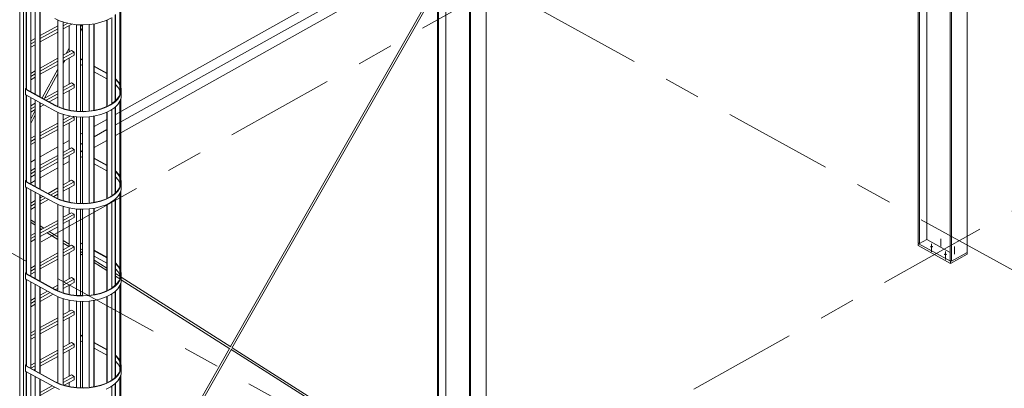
# Model space of a CAD drawing. Header units: millimetres. Extents: x -260 to 160, y -50 to 247.
# Tile 58 of 74: x 14 to 41, y 18 to 28. Entities that reach past the tile are written whole.
import ezdxf

# ---------------------------------------------------------------- set-up
doc = ezdxf.new("R2010")
doc.units = ezdxf.units.MM
for name, pattern in [('XKITLINE00', [0]), ('XKITLINE02', [4, 2, -2]), ('XKITLINE03', [6, 3, -1, 1, -1])]:
    doc.linetypes.add(name, pattern=pattern)
for name, color, linetype, lineweight in [('Element', 2, 'Continuous', 0), ('Spoina', 1, 'Continuous', 0), ('Śruba', 3, 'Continuous', 0)]:
    doc.layers.add(name, color=color, linetype=linetype, lineweight=lineweight)

msp = doc.modelspace()

# ---------------------------------------------------------------- hatches: boundary and pattern name
at = {"layer": 'Śruba'}
for points in [[(38.833, 22.006), (38.826, 22.007), (38.819, 22.009), (38.813, 22.012), (38.808, 22.015), (38.805, 22.019), (38.802, 22.023), (38.802, 22.027), (38.802, 22.031), (38.805, 22.036), (38.808, 22.039), (38.813, 22.043), (38.819, 22.045), (38.826, 22.047), (38.833, 22.049), (38.841, 22.049), (38.849, 22.049), (38.856, 22.047), (38.863, 22.045), (38.869, 22.043), (38.874, 22.039), (38.877, 22.036), (38.88, 22.031), (38.88, 22.027), (38.88, 22.023), (38.877, 22.019), (38.874, 22.015), (38.869, 22.012), (38.863, 22.009), (38.856, 22.007), (38.849, 22.006), (38.841, 22.005)], [(39.214, 21.796), (39.206, 21.798), (39.2, 21.8), (39.194, 21.802), (39.189, 21.806), (39.185, 21.809), (39.183, 21.813), (39.182, 21.818), (39.183, 21.822), (39.185, 21.826), (39.189, 21.83), (39.194, 21.833), (39.2, 21.836), (39.206, 21.838), (39.214, 21.839), (39.221, 21.84), (39.229, 21.839), (39.237, 21.838), (39.243, 21.836), (39.249, 21.833), (39.254, 21.83), (39.258, 21.826), (39.26, 21.822), (39.261, 21.818), (39.26, 21.813), (39.258, 21.809), (39.254, 21.806), (39.249, 21.802), (39.243, 21.8), (39.237, 21.798), (39.229, 21.796), (39.221, 21.796)]]:
    msp.add_hatch(color=256, dxfattribs=at).paths.add_polyline_path(points, flags=17)

# ---------------------------------------------------------------- linework, layer by layer
at = {"layer": 'Element', "linetype": 'XKITLINE00', "lineweight": 0}
for p, q in [((39.815, 55.835), (39.815, 21.868)), ((39.355, 21.646), (39.355, 55.597)), ((39.387, 55.58), (39.387, 21.629)), ((26.614, 47.953), (26.614, 14.47)), ((26.155, 14.248), (26.155, 47.715)), ((26.187, 47.697), (26.187, 14.231)), ((13.811, 2.368), (13.811, 43.641)), ((13.917, 2.418), (13.917, 43.691)), ((38.474, 22.132), (38.474, 37.428)), ((38.506, 22.114), (38.506, 37.446)), ((38.71, 22.228), (38.71, 37.56)), ((16.583, 25.739), (25.724, 30.861)), ((16.583, 25.457), (25.977, 30.722)), ((16.583, 25.16), (25.977, 30.425)), ((19.637, 19.242), (25.981, 30.381)), ((19.595, 19.284), (25.719, 30.037)), ((25.51, 15.528), (25.51, 29.554)), ((25.306, 15.657), (25.306, 29.197)), ((25.274, 15.677), (25.274, 29.14)), ((13.983, 26.358), (13.983, 28.726)), ((13.998, 26.346), (13.998, 28.717)), ((14.111, 26.284), (14.111, 28.655)), ((14.237, 26.215), (14.237, 28.586)), ((14.363, 26.145), (14.363, 28.516)), ((14.373, 26.14), (14.373, 28.511)), ((16.426, 26.026), (16.426, 28.392)), ((16.438, 26.629), (16.438, 28.404)), ((16.554, 26.202), (16.554, 28.548)), ((16.569, 26.234), (16.569, 28.583)), ((16.583, 26.333), (16.583, 28.626)), ((14.772, 28.291), (14.903, 28.23)), ((14.853, 25.879), (14.853, 28.253)), ((14.903, 28.23), (15.05, 28.181)), ((14.999, 25.822), (14.999, 28.198)), ((15.007, 25.822), (15.007, 28.195)), ((15.007, 28.182), (15.022, 28.19)), ((15.007, 28.097), (15.126, 28.164)), ((15.007, 28.008), (15.244, 28.141)), ((15.05, 28.181), (15.209, 28.145)), ((15.209, 28.145), (15.376, 28.124)), ((15.369, 25.751), (15.369, 28.125)), ((15.376, 28.124), (15.548, 28.119)), ((15.482, 25.747), (15.482, 28.121)), ((15.482, 28.063), (15.513, 28.12)), ((15.532, 25.745), (15.532, 28.119)), ((15.534, 25.744), (15.534, 28.119)), ((15.548, 28.119), (15.718, 28.128)), ((15.712, 25.753), (15.712, 28.128)), ((15.715, 25.754), (15.715, 28.128)), ((15.718, 28.128), (15.884, 28.153)), ((15.842, 25.772), (15.842, 28.146)), ((15.852, 25.774), (15.852, 28.148)), ((15.884, 28.153), (16.04, 28.192)), ((16.04, 28.192), (16.184, 28.244)), ((16.184, 28.244), (16.31, 28.308)), ((16.201, 25.881), (16.201, 28.253)), ((16.212, 25.884), (16.212, 28.258)), ((16.337, 25.955), (16.337, 28.327)), ((14.373, 27.826), (14.853, 28.095)), ((14.373, 27.742), (14.853, 28.01)), ((14.373, 27.653), (14.853, 27.921)), ((15.166, 27.379), (15.166, 28.097)), ((15.482, 27.943), (15.532, 28.037)), ((14.111, 27.679), (14.237, 27.75)), ((14.111, 27.595), (14.237, 27.665)), ((14.111, 27.506), (14.237, 27.576)), ((15.007, 27.291), (15.229, 27.415)), ((15.007, 27.206), (15.305, 27.373)), ((15.088, 27.336), (15.166, 27.48)), ((15.229, 27.415), (15.305, 27.373)), ((15.305, 27.373), (15.305, 27.284)), ((14.373, 26.935), (14.853, 27.204)), ((14.373, 26.851), (14.853, 27.119)), ((14.373, 26.762), (14.853, 27.03)), ((15.007, 27.117), (15.305, 27.284)), ((15.007, 27.068), (15.045, 27.138)), ((15.166, 26.489), (15.166, 27.206)), ((15.482, 27.193), (15.489, 27.19)), ((15.482, 27.183), (15.532, 27.155)), ((15.482, 27.035), (15.532, 27.007)), ((15.489, 27.19), (15.532, 27.166)), ((15.712, 27.068), (15.715, 27.066)), ((15.712, 27.057), (15.715, 27.055)), ((14.111, 26.789), (14.237, 26.859)), ((14.111, 26.704), (14.237, 26.774)), ((14.424, 26.112), (14.853, 26.902)), ((14.487, 26.108), (14.853, 26.783)), ((15.712, 26.908), (15.715, 26.906)), ((15.852, 26.99), (16.201, 26.798)), ((15.852, 26.979), (16.201, 26.787)), ((15.852, 26.831), (16.201, 26.638)), ((14.111, 26.615), (14.237, 26.685)), ((15.007, 26.4), (15.229, 26.524)), ((15.229, 26.524), (15.305, 26.482)), ((16.438, 26.643), (16.45, 26.633)), ((16.438, 26.038), (16.438, 26.629)), ((16.511, 26.545), (16.438, 26.629)), ((16.45, 26.633), (16.525, 26.548)), ((16.554, 26.465), (16.511, 26.545)), ((16.525, 26.548), (16.554, 26.493)), ((13.971, 26.364), (13.98, 26.373)), ((13.971, 26.354), (13.971, 26.364)), ((13.971, 26.215), (13.971, 26.364)), ((13.981, 26.345), (13.971, 26.354)), ((13.98, 26.373), (13.983, 26.374)), ((13.981, 26.345), (14.772, 25.909)), ((13.985, 26.356), (13.985, 26.356)), ((13.985, 26.356), (13.991, 26.35)), ((13.991, 26.35), (14.782, 25.915)), ((14.459, 26.092), (14.853, 26.313)), ((14.535, 26.051), (14.853, 26.229)), ((15.007, 26.315), (15.305, 26.482)), ((15.007, 26.226), (15.305, 26.393)), ((15.166, 25.781), (15.166, 26.315)), ((15.305, 26.482), (15.305, 26.393)), ((16.438, 26.48), (16.511, 26.396)), ((16.511, 26.396), (16.554, 26.316)), ((16.545, 26.175), (16.566, 26.234)), ((16.591, 26.267), (16.559, 26.173)), ((16.571, 26.25), (16.577, 26.268)), ((16.577, 26.268), (16.579, 26.303)), ((16.583, 26.416), (16.596, 26.362)), ((16.596, 26.362), (16.591, 26.267)), ((16.596, 26.213), (16.596, 26.362)), ((13.971, 26.215), (13.971, 26.205)), ((13.971, 26.205), (13.981, 26.196)), ((13.981, 26.196), (14.772, 25.76)), ((13.983, 23.827), (13.983, 26.195)), ((13.998, 23.815), (13.998, 26.187)), ((14.111, 23.753), (14.111, 26.124)), ((14.111, 25.898), (14.237, 25.968)), ((14.237, 23.684), (14.237, 26.055)), ((14.363, 23.614), (14.363, 25.985)), ((14.373, 23.609), (14.373, 25.98)), ((14.373, 25.96), (14.391, 25.97)), ((14.615, 26.006), (14.853, 26.139)), ((16.417, 26.001), (16.31, 25.926)), ((16.337, 25.958), (16.405, 26.005)), ((16.405, 26.005), (16.487, 26.087)), ((16.5, 26.084), (16.417, 26.001)), ((16.487, 26.087), (16.545, 26.175)), ((16.559, 26.173), (16.5, 26.084)), ((16.5, 25.935), (16.559, 26.025)), ((16.554, 23.671), (16.554, 26.018)), ((16.559, 26.025), (16.591, 26.118)), ((16.569, 23.703), (16.569, 26.052)), ((16.583, 23.802), (16.583, 26.095)), ((16.591, 26.118), (16.596, 26.213)), ((14.111, 25.813), (14.237, 25.883)), ((14.111, 25.724), (14.237, 25.794)), ((14.111, 25.535), (14.237, 25.766)), ((14.373, 25.871), (14.471, 25.926)), ((14.903, 25.847), (14.772, 25.909)), ((14.772, 25.76), (14.903, 25.699)), ((14.782, 25.915), (14.853, 25.881)), ((14.853, 23.348), (14.853, 25.723)), ((14.882, 25.868), (14.911, 25.854)), ((15.05, 25.798), (14.903, 25.847)), ((14.903, 25.699), (15.05, 25.65)), ((14.911, 25.854), (14.959, 25.838)), ((15.001, 25.824), (15.056, 25.806)), ((15.209, 25.763), (15.05, 25.798)), ((15.056, 25.806), (15.213, 25.771)), ((15.376, 25.742), (15.209, 25.763)), ((15.213, 25.771), (15.378, 25.75)), ((15.548, 25.736), (15.376, 25.742)), ((15.378, 25.75), (15.534, 25.745)), ((15.54, 25.745), (15.547, 25.744)), ((15.547, 25.744), (15.674, 25.751)), ((15.718, 25.746), (15.548, 25.736)), ((15.712, 25.754), (15.716, 25.754)), ((15.716, 25.754), (15.879, 25.778)), ((15.884, 25.77), (15.718, 25.746)), ((15.879, 25.778), (16.033, 25.816)), ((16.04, 25.809), (15.884, 25.77)), ((16.033, 25.816), (16.175, 25.868)), ((16.184, 25.862), (16.04, 25.809)), ((16.04, 25.661), (16.184, 25.713)), ((16.175, 25.868), (16.21, 25.885)), ((16.31, 25.926), (16.184, 25.862)), ((16.184, 25.713), (16.31, 25.777)), ((16.201, 23.351), (16.201, 25.722)), ((16.212, 23.354), (16.212, 25.727)), ((16.251, 25.906), (16.3, 25.931)), ((16.3, 25.931), (16.318, 25.944)), ((16.31, 25.777), (16.417, 25.852)), ((16.337, 23.424), (16.337, 25.796)), ((16.417, 25.852), (16.5, 25.935)), ((16.426, 23.496), (16.426, 25.862)), ((16.438, 24.098), (16.438, 25.873)), ((16.438, 25.657), (16.554, 25.722)), ((14.111, 25.416), (14.237, 25.647)), ((14.373, 25.154), (14.853, 25.422)), ((14.999, 23.292), (14.999, 25.667)), ((15.007, 23.291), (15.007, 25.664)), ((15.007, 25.509), (15.199, 25.617)), ((15.007, 25.424), (15.305, 25.591)), ((15.007, 25.335), (15.305, 25.502)), ((15.05, 25.65), (15.209, 25.615)), ((15.166, 25.598), (15.166, 25.624)), ((15.166, 24.707), (15.166, 25.424)), ((15.209, 25.615), (15.376, 25.594)), ((15.279, 25.606), (15.305, 25.591)), ((15.305, 25.591), (15.305, 25.502)), ((15.369, 23.221), (15.369, 25.595)), ((15.376, 25.594), (15.548, 25.588)), ((15.482, 23.216), (15.482, 25.59)), ((15.532, 23.214), (15.532, 25.589)), ((15.534, 23.214), (15.534, 25.588)), ((15.548, 25.588), (15.718, 25.598)), ((15.712, 23.223), (15.712, 25.597)), ((15.715, 23.223), (15.715, 25.597)), ((15.718, 25.598), (15.884, 25.622)), ((15.842, 23.242), (15.842, 25.616)), ((15.852, 23.243), (15.852, 25.617)), ((15.852, 25.329), (16.201, 25.525)), ((15.884, 25.622), (16.04, 25.661)), ((16.438, 25.375), (16.554, 25.441)), ((14.373, 25.069), (14.853, 25.338)), ((14.373, 24.98), (14.853, 25.249)), ((15.482, 25.121), (15.532, 25.15)), ((15.712, 25.25), (15.715, 25.252)), ((15.852, 25.047), (16.201, 25.243)), ((16.438, 25.078), (16.554, 25.144)), ((14.111, 25.007), (14.237, 25.077)), ((14.111, 24.922), (14.237, 24.992)), ((14.111, 24.833), (14.237, 24.903)), ((15.007, 24.855), (15.166, 24.944)), ((15.482, 24.839), (15.532, 24.868)), ((15.712, 24.968), (15.715, 24.97)), ((15.852, 24.75), (16.201, 24.946)), ((14.373, 24.5), (14.853, 24.769)), ((15.007, 24.618), (15.229, 24.742)), ((15.007, 24.534), (15.305, 24.701)), ((15.007, 24.445), (15.305, 24.611)), ((15.229, 24.742), (15.305, 24.701)), ((15.305, 24.701), (15.305, 24.611)), ((15.482, 24.662), (15.489, 24.66)), ((15.482, 24.652), (15.532, 24.625)), ((15.489, 24.66), (15.532, 24.636)), ((15.712, 24.671), (15.715, 24.673)), ((14.111, 24.353), (14.237, 24.423)), ((14.373, 24.263), (14.853, 24.531)), ((14.373, 24.178), (14.853, 24.447)), ((14.373, 24.089), (14.853, 24.358)), ((15.007, 24.277), (15.166, 24.365)), ((15.166, 23.816), (15.166, 24.533)), ((15.482, 24.504), (15.532, 24.476)), ((15.712, 24.537), (15.715, 24.535)), ((15.712, 24.526), (15.715, 24.524)), ((15.712, 24.377), (15.715, 24.376)), ((15.852, 24.46), (16.201, 24.267)), ((15.852, 24.449), (16.201, 24.256)), ((14.111, 24.116), (14.237, 24.186)), ((14.111, 24.031), (14.237, 24.102)), ((14.373, 23.921), (14.853, 24.19)), ((15.852, 24.3), (16.201, 24.108)), ((16.438, 24.112), (16.45, 24.103)), ((16.438, 23.507), (16.438, 24.098)), ((16.511, 24.014), (16.438, 24.098)), ((16.45, 24.103), (16.525, 24.017)), ((13.971, 23.833), (13.98, 23.842)), ((13.971, 23.823), (13.971, 23.833)), ((13.971, 23.685), (13.971, 23.833)), ((13.981, 23.814), (13.971, 23.823)), ((13.98, 23.842), (13.983, 23.843)), ((13.981, 23.814), (14.772, 23.378)), ((13.985, 23.826), (13.985, 23.825)), ((13.985, 23.825), (13.991, 23.82)), ((13.991, 23.82), (14.782, 23.384)), ((14.111, 23.942), (14.237, 24.013)), ((14.111, 23.774), (14.237, 23.845)), ((15.007, 23.727), (15.229, 23.852)), ((15.007, 23.643), (15.305, 23.81)), ((15.229, 23.852), (15.305, 23.81)), ((15.305, 23.81), (15.305, 23.721)), ((16.438, 23.95), (16.511, 23.866)), ((16.554, 23.934), (16.511, 24.014)), ((16.511, 23.866), (16.554, 23.786)), ((16.525, 24.017), (16.554, 23.962)), ((16.583, 23.886), (16.596, 23.831)), ((16.596, 23.831), (16.591, 23.736)), ((16.596, 23.683), (16.596, 23.831)), ((13.971, 23.685), (13.971, 23.674)), ((13.971, 23.674), (13.981, 23.666)), ((13.981, 23.666), (14.772, 23.23)), ((13.983, 21.296), (13.983, 23.664)), ((13.998, 21.285), (13.998, 23.656)), ((14.111, 21.222), (14.111, 23.594)), ((14.237, 21.154), (14.237, 23.525)), ((14.587, 23.491), (14.853, 23.641)), ((14.663, 23.45), (14.853, 23.556)), ((15.007, 23.554), (15.305, 23.721)), ((15.166, 23.251), (15.166, 23.642)), ((16.405, 23.474), (16.487, 23.556)), ((16.5, 23.553), (16.417, 23.47)), ((16.487, 23.556), (16.545, 23.645)), ((16.559, 23.642), (16.5, 23.553)), ((16.545, 23.645), (16.566, 23.703)), ((16.591, 23.736), (16.559, 23.642)), ((16.559, 23.494), (16.591, 23.588)), ((16.569, 21.172), (16.569, 23.522)), ((16.571, 23.719), (16.577, 23.737)), ((16.577, 23.737), (16.579, 23.772)), ((16.583, 21.271), (16.583, 23.565)), ((16.591, 23.588), (16.596, 23.683)), ((14.111, 23.225), (14.237, 23.295)), ((14.363, 21.084), (14.363, 23.455)), ((14.373, 21.078), (14.373, 23.449)), ((14.373, 23.372), (14.443, 23.411)), ((14.373, 23.287), (14.519, 23.369)), ((14.373, 23.198), (14.599, 23.325)), ((14.743, 23.405), (14.853, 23.467)), ((14.903, 23.317), (14.772, 23.378)), ((14.782, 23.384), (14.853, 23.351)), ((14.882, 23.337), (14.911, 23.323)), ((15.05, 23.268), (14.903, 23.317)), ((14.911, 23.323), (14.959, 23.307)), ((15.001, 23.293), (15.056, 23.275)), ((15.209, 23.232), (15.05, 23.268)), ((15.056, 23.275), (15.213, 23.24)), ((15.716, 23.223), (15.879, 23.247)), ((15.879, 23.247), (16.033, 23.286)), ((16.04, 23.279), (15.884, 23.24)), ((16.033, 23.286), (16.175, 23.337)), ((16.184, 23.331), (16.04, 23.279)), ((16.175, 23.337), (16.21, 23.355)), ((16.31, 23.395), (16.184, 23.331)), ((16.184, 23.182), (16.31, 23.247)), ((16.251, 23.376), (16.3, 23.401)), ((16.3, 23.401), (16.318, 23.413)), ((16.417, 23.47), (16.31, 23.395)), ((16.31, 23.247), (16.417, 23.321)), ((16.337, 23.427), (16.405, 23.474)), ((16.337, 20.893), (16.337, 23.266)), ((16.417, 23.321), (16.5, 23.404)), ((16.426, 20.965), (16.426, 23.331)), ((16.438, 21.568), (16.438, 23.343)), ((16.5, 23.404), (16.559, 23.494)), ((16.554, 21.14), (16.554, 23.487)), ((14.111, 23.141), (14.237, 23.211)), ((14.111, 23.052), (14.237, 23.122)), ((14.772, 23.23), (14.903, 23.168)), ((14.853, 20.818), (14.853, 23.192)), ((14.903, 23.168), (15.05, 23.119)), ((14.999, 20.761), (14.999, 23.136)), ((15.007, 20.761), (15.007, 23.133)), ((15.05, 23.119), (15.209, 23.084)), ((15.166, 22.925), (15.166, 23.094)), ((15.376, 23.212), (15.209, 23.232)), ((15.209, 23.084), (15.376, 23.063)), ((15.213, 23.24), (15.378, 23.219)), ((15.369, 20.69), (15.369, 23.064)), ((15.548, 23.206), (15.376, 23.212)), ((15.376, 23.063), (15.548, 23.057)), ((15.378, 23.219), (15.534, 23.214)), ((15.482, 20.685), (15.482, 23.06)), ((15.532, 20.684), (15.532, 23.058)), ((15.534, 20.683), (15.534, 23.058)), ((15.54, 23.214), (15.547, 23.214)), ((15.547, 23.214), (15.674, 23.221)), ((15.718, 23.215), (15.548, 23.206)), ((15.548, 23.057), (15.718, 23.067)), ((15.712, 23.223), (15.716, 23.223)), ((15.712, 20.692), (15.712, 23.066)), ((15.715, 20.692), (15.715, 23.067)), ((15.884, 23.24), (15.718, 23.215)), ((15.718, 23.067), (15.884, 23.091)), ((15.842, 20.711), (15.842, 23.085)), ((15.852, 20.713), (15.852, 23.087)), ((15.884, 23.091), (16.04, 23.13)), ((16.04, 23.13), (16.184, 23.182)), ((16.201, 20.82), (16.201, 23.191)), ((16.212, 20.823), (16.212, 23.197)), ((14.111, 22.766), (14.237, 22.687)), ((14.373, 22.481), (14.853, 22.75)), ((15.007, 22.836), (15.229, 22.961)), ((15.007, 22.752), (15.305, 22.919)), ((15.007, 22.663), (15.305, 22.83)), ((15.166, 22.034), (15.166, 22.752)), ((15.229, 22.961), (15.305, 22.919)), ((15.305, 22.919), (15.305, 22.83)), ((14.111, 22.699), (14.237, 22.619)), ((14.373, 22.397), (14.853, 22.665)), ((14.373, 22.6), (14.473, 22.537)), ((14.373, 22.308), (14.853, 22.576)), ((14.373, 22.532), (14.416, 22.505)), ((14.618, 22.445), (14.853, 22.296)), ((14.111, 22.334), (14.237, 22.404)), ((14.111, 22.25), (14.237, 22.32)), ((14.111, 22.161), (14.237, 22.231)), ((14.562, 22.413), (14.853, 22.228)), ((15.007, 22.197), (15.166, 22.097)), ((38.506, 22.114), (38.71, 22.228)), ((38.71, 22.228), (39.355, 21.873)), ((15.007, 22.13), (15.161, 22.032)), ((15.007, 21.946), (15.229, 22.07)), ((15.007, 21.861), (15.305, 22.028)), ((15.007, 21.772), (15.305, 21.939)), ((15.229, 22.07), (15.305, 22.028)), ((15.305, 22.028), (15.305, 21.939)), ((15.482, 22.131), (15.489, 22.129)), ((15.482, 22.122), (15.532, 22.094)), ((15.482, 21.973), (15.532, 21.945)), ((15.482, 21.896), (15.532, 21.864)), ((15.489, 22.129), (15.532, 22.105)), ((15.712, 22.006), (15.715, 22.005)), ((15.712, 21.995), (15.715, 21.993)), ((15.852, 21.929), (16.201, 21.737)), ((15.852, 21.918), (16.201, 21.725)), ((38.474, 22.132), (38.506, 22.114)), ((38.487, 22.125), (38.474, 22.118)), ((38.474, 22.118), (39.362, 21.629)), ((38.474, 22.118), (38.474, 22.058)), ((38.474, 22.058), (39.362, 21.569)), ((14.373, 21.59), (14.853, 21.859)), ((14.373, 21.506), (14.853, 21.774)), ((14.373, 21.417), (14.853, 21.685)), ((15.166, 21.143), (15.166, 21.861)), ((15.482, 21.829), (15.532, 21.796)), ((15.712, 21.847), (15.715, 21.845)), ((15.712, 21.75), (15.715, 21.748)), ((15.712, 21.683), (15.715, 21.68)), ((15.852, 21.769), (16.201, 21.577)), ((15.852, 21.661), (16.201, 21.439)), ((39.355, 21.646), (39.387, 21.629)), ((39.362, 21.569), (39.814, 21.823)), ((39.374, 21.636), (39.362, 21.629)), ((39.362, 21.629), (39.362, 21.569)), ((39.387, 21.629), (39.815, 21.868)), ((39.814, 21.823), (39.814, 21.868)), ((14.111, 21.443), (14.237, 21.514)), ((14.111, 21.359), (14.237, 21.429)), ((15.852, 21.593), (16.201, 21.371)), ((16.438, 21.581), (16.45, 21.572)), ((16.438, 20.977), (16.438, 21.567)), ((16.511, 21.483), (16.438, 21.567)), ((16.438, 21.419), (16.511, 21.335)), ((16.45, 21.572), (16.525, 21.486)), ((16.554, 21.404), (16.511, 21.483)), ((16.525, 21.486), (16.554, 21.431)), ((16.583, 21.355), (16.596, 21.301)), ((13.971, 21.302), (13.98, 21.311)), ((13.971, 21.292), (13.971, 21.302)), ((13.971, 21.154), (13.971, 21.302)), ((13.981, 21.283), (13.971, 21.292)), ((13.971, 21.154), (13.971, 21.144)), ((13.971, 21.144), (13.981, 21.135)), ((13.98, 21.311), (13.983, 21.313)), ((13.981, 21.283), (14.772, 20.848)), ((13.981, 21.135), (14.772, 20.699)), ((13.983, 18.766), (13.983, 21.134)), ((13.985, 21.295), (13.985, 21.294)), ((13.985, 21.294), (13.991, 21.289)), ((13.991, 21.289), (14.782, 20.853)), ((13.998, 18.754), (13.998, 21.125)), ((14.111, 21.27), (14.237, 21.34)), ((15.007, 21.055), (15.229, 21.179)), ((15.007, 20.97), (15.305, 21.137)), ((15.229, 21.179), (15.305, 21.137)), ((15.305, 21.137), (15.305, 21.048)), ((16.438, 21.289), (16.554, 21.215)), ((16.438, 21.221), (16.554, 21.147)), ((16.487, 21.026), (16.545, 21.114)), ((16.559, 21.112), (16.5, 21.022)), ((16.511, 21.335), (16.554, 21.255)), ((16.545, 21.114), (16.566, 21.173)), ((16.591, 21.205), (16.559, 21.112)), ((16.571, 21.189), (16.577, 21.206)), ((16.577, 21.206), (16.579, 21.241)), ((16.596, 21.301), (16.591, 21.205)), ((16.591, 21.057), (16.596, 21.152)), ((16.595, 21.122), (19.577, 19.228)), ((16.596, 21.152), (16.596, 21.301)), ((16.596, 21.188), (19.605, 19.277)), ((14.111, 18.692), (14.111, 21.063)), ((14.237, 18.623), (14.237, 20.994)), ((14.363, 18.553), (14.363, 20.924)), ((14.373, 18.548), (14.373, 20.919)), ((14.714, 20.89), (14.853, 20.968)), ((14.903, 20.786), (14.772, 20.848)), ((14.782, 20.853), (14.853, 20.82)), ((14.791, 20.849), (14.853, 20.883)), ((15.007, 20.881), (15.305, 21.048)), ((15.166, 20.72), (15.166, 20.97)), ((16.175, 20.806), (16.21, 20.824)), ((16.31, 20.864), (16.184, 20.8)), ((16.251, 20.845), (16.3, 20.87)), ((16.3, 20.87), (16.318, 20.883)), ((16.417, 20.939), (16.31, 20.864)), ((16.337, 20.896), (16.405, 20.944)), ((16.405, 20.944), (16.487, 21.026)), ((16.5, 21.022), (16.417, 20.939)), ((16.417, 20.791), (16.5, 20.874)), ((16.438, 19.037), (16.438, 20.812)), ((16.5, 20.874), (16.559, 20.963)), ((16.554, 18.61), (16.554, 20.956)), ((16.559, 20.963), (16.591, 21.057)), ((16.569, 18.642), (16.569, 20.991)), ((16.583, 18.741), (16.583, 21.034)), ((14.111, 20.553), (14.237, 20.623)), ((14.373, 20.699), (14.571, 20.81)), ((14.373, 20.615), (14.647, 20.768)), ((14.373, 20.526), (14.727, 20.724)), ((14.772, 20.699), (14.903, 20.638)), ((14.853, 18.287), (14.853, 20.661)), ((14.882, 20.806), (14.911, 20.793)), ((15.05, 20.737), (14.903, 20.786)), ((14.903, 20.638), (15.05, 20.589)), ((14.911, 20.793), (14.959, 20.777)), ((14.999, 18.23), (14.999, 20.606)), ((15.001, 20.763), (15.056, 20.744)), ((15.007, 18.23), (15.007, 20.603)), ((15.209, 20.702), (15.05, 20.737)), ((15.05, 20.589), (15.209, 20.553)), ((15.056, 20.744), (15.213, 20.709)), ((15.166, 20.253), (15.166, 20.563)), ((15.376, 20.681), (15.209, 20.702)), ((15.209, 20.553), (15.376, 20.532)), ((15.213, 20.709), (15.378, 20.689)), ((15.548, 20.675), (15.376, 20.681)), ((15.378, 20.689), (15.534, 20.684)), ((15.54, 20.683), (15.547, 20.683)), ((15.547, 20.683), (15.674, 20.69)), ((15.718, 20.685), (15.548, 20.675)), ((15.712, 20.692), (15.716, 20.692)), ((15.716, 20.692), (15.879, 20.717)), ((15.884, 20.709), (15.718, 20.685)), ((15.718, 20.536), (15.884, 20.561)), ((15.842, 18.18), (15.842, 20.554)), ((15.852, 18.182), (15.852, 20.556)), ((15.879, 20.717), (16.033, 20.755)), ((16.04, 20.748), (15.884, 20.709)), ((15.884, 20.561), (16.04, 20.6)), ((16.033, 20.755), (16.175, 20.806)), ((16.184, 20.8), (16.04, 20.748)), ((16.04, 20.6), (16.184, 20.652)), ((16.184, 20.652), (16.31, 20.716)), ((16.201, 18.289), (16.201, 20.661)), ((16.212, 18.292), (16.212, 20.666)), ((16.31, 20.716), (16.417, 20.791)), ((16.337, 18.363), (16.337, 20.735)), ((16.426, 18.434), (16.426, 20.8)), ((14.111, 20.468), (14.237, 20.538)), ((14.111, 20.379), (14.237, 20.449)), ((15.007, 20.164), (15.229, 20.288)), ((15.229, 20.288), (15.305, 20.246)), ((15.369, 18.159), (15.369, 20.533)), ((15.376, 20.532), (15.548, 20.527)), ((15.482, 18.155), (15.482, 20.529)), ((15.532, 18.153), (15.532, 20.527)), ((15.534, 18.152), (15.534, 20.527)), ((15.548, 20.527), (15.718, 20.536)), ((15.712, 18.161), (15.712, 20.536)), ((15.715, 18.162), (15.715, 20.536)), ((14.373, 19.809), (14.853, 20.077)), ((15.007, 20.079), (15.305, 20.246)), ((15.007, 19.99), (15.305, 20.157)), ((15.166, 19.362), (15.166, 20.079)), ((15.305, 20.246), (15.305, 20.157)), ((14.111, 19.662), (14.237, 19.732)), ((14.373, 19.724), (14.853, 19.993)), ((14.373, 19.635), (14.853, 19.903)), ((14.111, 19.577), (14.237, 19.647)), ((14.111, 19.488), (14.237, 19.558)), ((15.482, 19.601), (15.489, 19.598)), ((15.482, 19.591), (15.532, 19.563)), ((15.489, 19.598), (15.532, 19.574)), ((15.712, 19.476), (15.715, 19.474)), ((15.712, 19.465), (15.715, 19.463)), ((15.007, 19.273), (15.229, 19.397)), ((15.007, 19.188), (15.305, 19.355)), ((15.007, 19.099), (15.305, 19.266)), ((15.229, 19.397), (15.305, 19.355)), ((15.305, 19.355), (15.305, 19.266)), ((15.482, 19.443), (15.532, 19.415)), ((15.712, 19.316), (15.715, 19.314)), ((15.852, 19.398), (16.201, 19.206)), ((15.852, 19.387), (16.201, 19.195)), ((15.852, 19.239), (16.201, 19.046)), ((16.583, 13.995), (19.567, 19.234)), ((16.583, 13.88), (19.623, 19.217)), ((19.615, 19.204), (25.73, 15.32)), ((19.643, 19.253), (25.97, 15.235)), ((14.373, 18.918), (14.853, 19.186)), ((14.373, 18.833), (14.853, 19.102)), ((14.373, 18.744), (14.853, 19.013)), ((15.166, 18.471), (15.166, 19.188)), ((16.438, 19.051), (16.45, 19.041)), ((16.438, 18.446), (16.438, 19.037)), ((16.511, 18.953), (16.438, 19.037)), ((16.45, 19.041), (16.525, 18.956)), ((16.554, 18.873), (16.511, 18.953)), ((16.525, 18.956), (16.554, 18.901)), ((13.971, 18.772), (13.98, 18.781)), ((13.971, 18.762), (13.971, 18.772)), ((13.971, 18.623), (13.971, 18.772)), ((13.981, 18.753), (13.971, 18.762)), ((13.98, 18.781), (13.983, 18.782)), ((13.981, 18.753), (14.772, 18.317)), ((13.985, 18.764), (13.985, 18.764)), ((13.985, 18.764), (13.991, 18.758)), ((13.991, 18.758), (14.782, 18.322)), ((14.111, 18.771), (14.237, 18.841)), ((14.116, 18.689), (14.237, 18.756)), ((14.197, 18.645), (14.237, 18.667)), ((16.438, 18.888), (16.511, 18.804)), ((16.511, 18.804), (16.554, 18.724)), ((16.591, 18.675), (16.559, 18.581)), ((16.571, 18.658), (16.577, 18.676)), ((16.577, 18.676), (16.579, 18.711)), ((16.583, 18.824), (16.596, 18.77)), ((16.596, 18.77), (16.591, 18.675)), ((16.596, 18.621), (16.596, 18.77)), ((13.971, 18.623), (13.971, 18.613)), ((13.971, 18.613), (13.981, 18.604)), ((13.981, 18.604), (14.772, 18.168)), ((13.983, 16.235), (13.983, 18.603)), ((13.998, 16.223), (13.998, 18.594)), ((14.111, 16.161), (14.111, 18.532)), ((14.237, 16.092), (14.237, 18.463)), ((14.363, 16.022), (14.363, 18.393)), ((14.373, 16.017), (14.373, 18.388)), ((15.007, 18.382), (15.229, 18.506)), ((15.007, 18.298), (15.305, 18.465)), ((15.229, 18.506), (15.305, 18.465)), ((15.305, 18.465), (15.305, 18.375)), ((16.417, 18.408), (16.31, 18.334)), ((16.337, 18.366), (16.405, 18.413)), ((16.405, 18.413), (16.487, 18.495)), ((16.5, 18.492), (16.417, 18.408)), ((16.487, 18.495), (16.545, 18.583)), ((16.559, 18.581), (16.5, 18.492)), ((16.5, 18.343), (16.559, 18.433)), ((16.545, 18.583), (16.566, 18.642)), ((16.554, 16.079), (16.554, 18.426)), ((16.559, 18.433), (16.591, 18.526)), ((16.569, 16.111), (16.569, 18.46)), ((16.583, 16.21), (16.583, 18.503)), ((16.591, 18.526), (16.596, 18.621)), ((14.373, 18.027), (14.698, 18.209)), ((14.373, 17.942), (14.775, 18.167)), ((14.903, 18.255), (14.772, 18.317)), ((14.772, 18.168), (14.903, 18.107)), ((14.782, 18.322), (14.853, 18.289)), ((14.847, 18.292), (14.853, 18.295)), ((14.882, 18.276), (14.911, 18.262)), ((15.05, 18.206), (14.903, 18.255)), ((14.911, 18.262), (14.959, 18.246)), ((15.001, 18.232), (15.056, 18.213)), ((15.031, 18.222), (15.305, 18.375)), ((15.209, 18.171), (15.05, 18.206)), ((15.056, 18.213), (15.213, 18.179)), ((15.166, 18.189), (15.166, 18.297)), ((15.376, 18.15), (15.209, 18.171)), ((15.213, 18.179), (15.378, 18.158)), ((15.548, 18.144), (15.376, 18.15)), ((15.378, 18.158), (15.534, 18.153)), ((15.54, 18.153), (15.547, 18.152)), ((15.547, 18.152), (15.674, 18.159)), ((15.718, 18.154), (15.548, 18.144)), ((15.712, 18.162), (15.716, 18.162)), ((15.716, 18.162), (15.879, 18.186)), ((15.884, 18.178), (15.718, 18.154)), ((15.879, 18.186), (16.033, 18.224)), ((16.04, 18.217), (15.884, 18.178)), ((16.033, 18.224), (16.175, 18.276)), ((16.184, 18.27), (16.04, 18.217)), ((16.175, 18.276), (16.21, 18.293)), ((16.31, 18.334), (16.184, 18.27)), ((16.184, 18.121), (16.31, 18.185)), ((16.251, 18.314), (16.3, 18.339)), ((16.3, 18.339), (16.318, 18.352)), ((16.31, 18.185), (16.417, 18.26)), ((16.337, 15.832), (16.337, 18.204)), ((16.417, 18.26), (16.5, 18.343)), ((16.426, 15.904), (16.426, 18.27)), ((16.438, 16.506), (16.438, 18.281))]:
    msp.add_line(p, q, dxfattribs=at)
at = {"layer": 'Spoina', "linetype": 'XKITLINE03', "lineweight": 0}
for p, q in [((-208.457, 158.81), (49.239, 16.886)), ((-221.657, 151.412), (36.039, 9.488)), ((-22.236, 1.63), (102.475, 71.523)), ((-9.554, -5.355), (115.157, 64.538))]:
    msp.add_line(p, q, dxfattribs=at)
at = {"layer": 'Śruba', "linetype": 'XKITLINE02', "lineweight": 0}
for p, q in [((39.092, 22.032), (39.092, 22.245)), ((39.473, 21.822), (39.473, 22.036))]:
    msp.add_line(p, q, dxfattribs=at)
at = {"layer": 'Śruba', "linetype": 'XKITLINE00', "lineweight": 0}
for p, q in [((38.841, 21.891), (38.841, 22.104)), ((39.221, 21.681), (39.221, 21.895))]:
    msp.add_line(p, q, dxfattribs=at)

doc.saveas('drawing.dxf')
